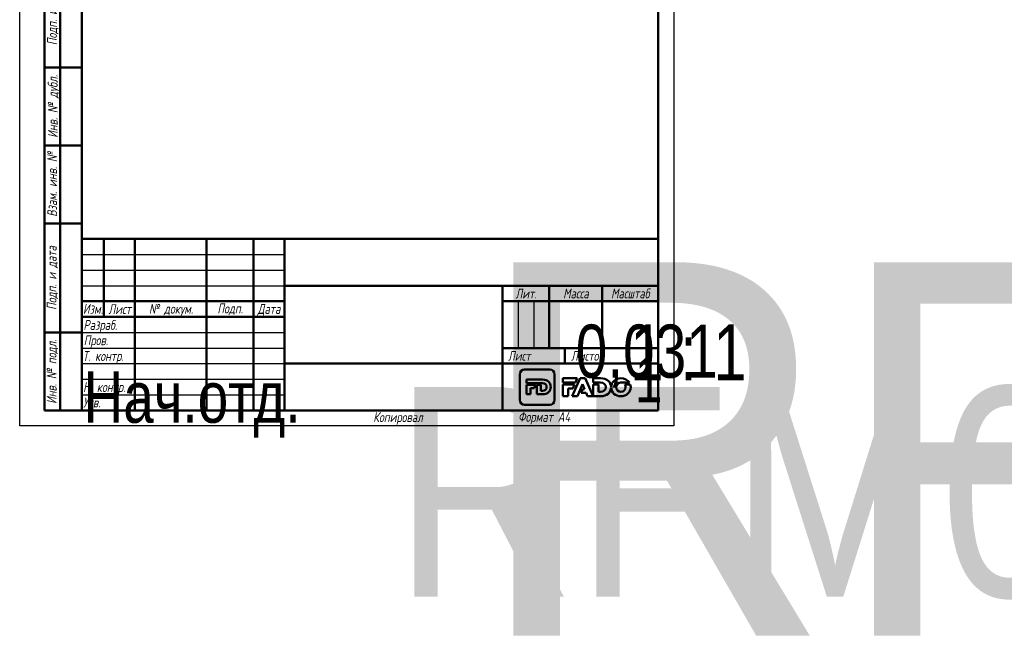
# Model space of a CAD drawing. Header units: millimetres. Extents: x -282 to 914, y -69 to 356.
# Tile 2 of 20: x 0 to 316, y -69 to 130. Entities that reach past the tile are written whole.
import ezdxf
from ezdxf.enums import TextEntityAlignment as Align

# ---------------------------------------------------------------- set-up
doc = ezdxf.new("R2018")
doc.units = ezdxf.units.MM
for name, color, linetype, lineweight in [('Заголовок (ГОСТ)', 7, 'Continuous', 50), ('Кромка (ГОСТ)', 7, 'Continuous', 50), ('Обозначение (ГОСТ)', 7, 'Continuous', 25), ('Эскизная геометрия (ГОСТ)', 7, 'Continuous', 50)]:
    doc.layers.add(name, color=color, linetype=linetype, lineweight=lineweight)
doc.styles.get("Standard").update_dxf_attribs({"font": 'GOST Common Italic.ttf'})
doc.styles.add('Альтернативный текст (ГОСТ)', font='txt', dxfattribs={"width": 0.8})

# ---------------------------------------------------------------- blocks, each defined once
blk = doc.blocks.new('ГОСТ - Доп. графы 1')
at = {"layer": 'Эскизная геометрия (ГОСТ)'}
for p, q in [((-12, 0), (-12, 145)), ((-12, 145), (0, 145)), ((-7, 145), (-7, 0)), ((-12, 110), (-7, 110)), ((-7, 110), (0, 110)), ((-12, 85), (-7, 85)), ((-7, 85), (0, 85)), ((-12, 60), (-7, 60)), ((-7, 60), (0, 60)), ((-12, 25), (-7, 25)), ((-7, 25), (0, 25)), ((0, 0), (-12, 0))]:
    blk.add_line(p, q, dxfattribs=at)
at = {"layer": 'Обозначение (ГОСТ)', "char_height": 3.17, "attachment_point": 5, "rotation": 90, "style": 'Альтернативный текст (ГОСТ)'}
for s, insert, width in [('\\fGOST Common|b0|i1;\\H3.1700;Подп. и дата', (-9.37, 127.41), 34.7679), ('\\fGOST Common|b0|i1;\\H3.1700;Инв. № дубл.', (-8.95, 97.55), 24.8438), ('\\fGOST Common|b0|i1;\\H3.1700;Взам. инв. №', (-9.58, 72.53), 24.8669), ('\\fGOST Common|b0|i1;\\H3.1700;Подп. и дата', (-9.5, 42.47), 35.1486), ('\\fGOST Common|b0|i1;\\H3.1700;Инв. № подл.', (-9.5, 12.41), 24.9618)]:
    blk.add_mtext(s, dxfattribs=dict(at, insert=insert, width=width))
at = {"layer": 'Обозначение (ГОСТ)', "lineweight": 30, "width": 0.8, "flags": 17}
for tag, p in [('Подп._и_дата_2', (-3.53, 127.51)), ('Инв._номер_дубликата', (-3.41, 97.47)), ('Взамен_инв._номера', (-3.46, 72.53)), ('Подп._и_дата_1', (-3.42, 42.35)), ('ИНВЕНТАРНЫЙ_НОМЕР', (-3.33, 12.68))]:
    blk.add_attdef(tag, text='', height=3.17, rotation=90, dxfattribs=at).set_placement(p, align=Align.MIDDLE_CENTER)
blk = doc.blocks.new('Основные надписи ГОСТ - Форма 1')
at = {"layer": 'Заголовок (ГОСТ)'}
for p, q in [((0, 55), (185, 55)), ((0, 0), (0, 55)), ((0, 0), (0, 55)), ((7, 55), (7, 30)), ((17, 55), (17, 0)), ((40, 55), (40, 0)), ((55, 55), (55, 0)), ((65, 55), (65, 0)), ((185, 0), (185, 55)), ((65, 40), (185, 40)), ((135, 40), (135, 0)), ((150, 40), (150, 20)), ((167, 40), (167, 20)), ((0, 35), (65, 35)), ((135, 35), (185, 35)), ((0, 30), (65, 30)), ((135, 20), (185, 20)), ((155, 20), (155, 15)), ((65, 15), (185, 15)), ((185, 0), (0, 0))]:
    blk.add_line(p, q, dxfattribs=at)
at = {"layer": 'Заголовок (ГОСТ)', "linetype": 'Continuous', "lineweight": 25}
for p, q in [((0, 50), (65, 50)), ((0, 45), (65, 45)), ((0, 40), (65, 40)), ((140, 35), (140, 20)), ((145, 35), (145, 20)), ((0, 25), (65, 25)), ((0, 20), (65, 20)), ((0, 15), (65, 15)), ((0, 10), (65, 10)), ((0, 5), (65, 5))]:
    blk.add_line(p, q, dxfattribs=at)
at = {"layer": 'Заголовок (ГОСТ)', "char_height": 3.17, "style": 'Альтернативный текст (ГОСТ)'}
for s, insert, width, attachment_point in [('\\fGOST Common|b0|i1;\\H3.1700;Лит.', (142.52, 37.49), 14.9766, 5), ('\\fGOST Common|b0|i1;\\H3.1700;Масса', (158.55, 37.51), 16.9878, 5), ('\\fGOST Common|b0|i1;\\H3.1700;Масштаб', (176.02, 37.53), 17.8316, 5), ('\\fGOST Common|b0|i1;\\H3.1700;Изм.', (3.5, 32.56), 6.9635, 5), ('\\fGOST Common|b0|i1;\\H3.1700;Лист', (12.1, 32.5), 10.0029, 5), ('\\A0;\\fGOST Common|b0|i1;\\H3.1700;№ докум.', (28.58, 32.16), 22.9069, 5), ('\\fGOST Common|b0|i1;\\H3.1700;Подп.', (47.56, 32.45), 14.879, 5), ('\\fGOST Common|b0|i1;\\H3.1700;Дата', (60.02, 32.24), 9.9614, 5), ('\\fGOST Common|b0|i1;\\H3.1700;Разраб.', (0.47, 27), 16.9971, 4), ('\\fGOST Common|b0|i1;\\H3.1700;Пров.', (0.56, 22.08), 17.0192, 4), ('\\A0;\\fGOST Common|b0|i1;\\H3.1700;Т. контр.', (0.23, 17.01), 16.9554, 4), ('\\fGOST Common|b0|i1;\\H3.1700;Лист', (140.37, 17.5), 10.5071, 5), ('\\fGOST Common|b0|i1;\\H3.1700;Листов', (162.21, 17.5), 14.3668, 5), ('\\A1;', (150.6, 17.54), 8.8313, 5), ('\\fGOST Common|b0|i1;\\H3.1700;Н. контр.', (0.36, 7.05), 16.9999, 4), ('\\fGOST Common|b0|i1;\\H3.1700;Утв.', (0.34, 2.52), 17.0083, 4), ('\\fGOST Common|b0|i1;\\H3.1700;Копировал', (93.48, -0.59), 19.7871, 1)]:
    blk.add_mtext(s, dxfattribs=dict(at, insert=insert, width=width, attachment_point=attachment_point))
at = {"layer": 'Заголовок (ГОСТ)', "lineweight": 30, "flags": 104}
for tag, height, width, p in [('Изм1', 2.89, 0.7, (3.51, 52.52)), ('Лист1', 2.89, 0.7, (12.03, 52.52)), ('Докум1', 2.89, 0.7, (28.54, 52.48)), ('Изм2', 2.89, 0.7, (3.5, 47.52)), ('Лист2', 2.89, 0.7, (12.01, 47.5)), ('Докум2', 2.89, 0.7, (28.53, 47.5)), ('Изм3', 2.89, 0.7, (3.5, 42.5)), ('Лист3', 2.89, 0.7, (12.01, 42.51)), ('Докум3', 2.89, 0.7, (28.51, 42.48)), ('Изм4', 2.89, 0.7, (3.51, 37.5)), ('Лист4', 2.89, 0.7, (12, 37.53)), ('Докум4', 2.89, 0.7, (28.51, 37.52)), ('НАИМЕНОВАНИЕ', 5, 0.8, (100.03, 29.98)), ('Литера', 3.5, 0.8, (137.52, 27.25)), ('Литера2', 3.5, 0.8, (142.51, 27.22)), ('Литера3', 3.5, 0.8, (147.52, 27.21)), ('Масса', 3.5, 0.8, (158.47, 27.53)), ('Масштаб', 3.5, 0.8, (176, 27.6)), ('Тип_документа', 3.17, 0.8, (100.08, 17.56)), ('Листов', 3.17, 0.8, (177.46, 17.58)), ('Материал_Класс', 3.5, 0.9, (100, 7.5))]:
    blk.add_attdef(tag, text='', height=height, dxfattribs=dict(at, width=width)).set_placement(p, align=Align.MIDDLE_CENTER)
for tag, height, width, p in [('Подп1', 2.89, 0.7, (40.01, 52.51)), ('Дата1', 2, 0.7, (55.01, 52.51)), ('Подп2', 2.89, 0.7, (40.01, 47.5)), ('Дата2', 2, 0.7, (55.01, 47.49)), ('Подп3', 2.89, 0.7, (40.01, 42.51)), ('Дата3', 2, 0.7, (55.02, 42.52)), ('Подп4', 2.89, 0.7, (40.01, 37.51)), ('Дата4', 2, 0.7, (55.02, 37.51)), ('АВТОР', 3.17, 0.8, (17.41, 27.49)), ('Разработал_Подп.', 2.89, 0.7, (40.05, 27.51)), ('ДАТА_СОЗДАНИЯ', 2, 0.7, (55.01, 27.51)), ('ПРОВЕРИЛ', 3.17, 0.8, (17.41, 22.53)), ('Проверил_Подп.', 2.89, 0.7, (40.05, 22.52)), ('ДАТА_ПРОВЕРКИ', 2, 0.7, (55.02, 22.51)), ('ТЕХНОЛОГ', 3.17, 0.8, (17.33, 17.54)), ('Технолог_Подп.', 2.89, 0.7, (40.05, 17.51)), ('Технолог_Дата', 2, 0.7, (55.01, 17.5)), ('НАЧ._ОТДЕЛА', 3.17, 0.8, (17.46, 12.45)), ('Руководитель_Подп.', 2.89, 0.7, (40.01, 12.5)), ('Руководитель_Дата', 2, 0.7, (55.01, 12.51)), ('Должность_руководителя', 3.17, 0.8, (0.52, 12.51)), ('НОРМОКОНТРОЛЬ', 3.17, 0.8, (17.37, 7.48)), ('Нормоконтроль_Подп.', 2.89, 0.7, (40.05, 7.52)), ('ДАТА_НОРМОКОНТРОЛЯ', 2, 0.7, (55.02, 7.51)), ('УТВЕРДИЛ', 3.17, 0.8, (17.4, 2.51)), ('Утвердил_Подп.', 2.89, 0.7, (40.05, 2.51)), ('ДАТА_УТВЕРЖДЕНИЯ', 2, 0.7, (55.01, 2.5))]:
    blk.add_attdef(tag, text='', height=height, dxfattribs=dict(at, width=width)).set_placement(p, align=Align.MIDDLE_LEFT)
for tag, height, p in [('ОБОЗНАЧЕНИЕ', 5, (125.33, 47.56)), ('ОРГАНИЗАЦИЯ', 3.5, (160.02, 7.6))]:
    blk.add_attdef(tag, text='', height=height, dxfattribs=at).set_placement(p, align=Align.MIDDLE_CENTER)
at = {"layer": 'Заголовок (ГОСТ)', "lineweight": 30, "width": 0.9, "flags": 104}
for tag, p in [('Материал_Наим.', (133.71, 9.75)), ('Материал_ГОСТ', (134.04, 4.06))]:
    blk.add_attdef(tag, text='', height=3.5, dxfattribs=at).set_placement(p, align=Align.MIDDLE_RIGHT)
blk = doc.blocks.new('Рамки ГОСТ_ граница 297x210')
at = {"layer": 'Кромка (ГОСТ)', "lineweight": 25}
for p, q in [((0, 0), (0, 297)), ((0, 297), (210, 297)), ((210, 297), (210, 0)), ((210, 0), (0, 0))]:
    blk.add_line(p, q, dxfattribs=at)
at = {"layer": 'Кромка (ГОСТ)'}
for p, q in [((205, 292), (20, 292)), ((20, 292), (20, 5)), ((205, 5), (205, 292)), ((20, 5), (205, 5))]:
    blk.add_line(p, q, dxfattribs=at)
at = {"layer": 'Кромка (ГОСТ)', "insert": (160, 4.5), "char_height": 3.17, "attachment_point": 1, "style": 'Альтернативный текст (ГОСТ)'}
blk.add_mtext('\\A1;\\fGOST Common|b0|i1;\\H3.1700;Формат A4', dxfattribs=at)

msp = doc.modelspace()

# ---------------------------------------------------------------- linework, layer by layer
at = {"layer": 'Эскизная геометрия (ГОСТ)', "linetype": 'Continuous'}
for p, q in [((160.505, 16.535), (160.505, 8.364)), ((170.162, 18.108), (162.063, 18.108)), ((171.722, 8.364), (171.722, 16.535)), ((162.71, 14.89), (162.71, 13.741)), ((167.836, 14.89), (162.71, 14.89)), ((162.71, 13.741), (167.856, 13.741)), ((162.71, 13.204), (162.71, 10.161)), ((165.622, 13.204), (162.71, 13.204)), ((165.186, 12.176), (165.622, 13.204)), ((167.326, 13.204), (166.027, 13.204)), ((166.027, 13.204), (166.027, 10.161)), ((167.326, 11.323), (167.326, 13.204)), ((162.71, 10.161), (164.009, 10.161)), ((164.009, 10.161), (164.009, 12.176)), ((164.009, 12.176), (165.186, 12.176)), ((166.027, 10.161), (167.809, 10.161)), ((167.856, 11.323), (167.326, 11.323)), ((162.063, 6.793), (170.162, 6.793))]:
    msp.add_line(p, q, dxfattribs=at)
at = {"layer": 'Эскизная геометрия (ГОСТ)'}
for p, q in [((174.341, 15.304), (174.341, 13.909)), ((178.997, 15.304), (174.341, 15.304)), ((174.341, 13.909), (178.375, 13.909)), ((174.341, 13.29), (174.341, 9.564)), ((178.098, 13.29), (174.341, 13.29)), ((179.882, 15.346), (177.299, 9.565)), ((177.512, 11.979), (178.098, 13.29)), ((178.375, 13.909), (178.997, 15.304)), ((179.066, 9.565), (180.68, 13.459)), ((181.502, 15.346), (179.882, 15.346)), ((180.68, 13.459), (181.355, 11.827)), ((184.085, 9.565), (181.502, 15.346)), ((184.085, 15.303), (184.085, 13.909)), ((186.426, 15.303), (184.085, 15.303)), ((184.085, 13.909), (186.452, 13.909)), ((184.085, 13.29), (184.085, 9.566)), ((185.766, 13.29), (184.085, 13.29)), ((185.766, 10.975), (185.766, 13.29)), ((192.989, 13.922), (195.708, 13.922)), ((196.008, 13.285), (194.227, 13.285)), ((174.341, 9.564), (176.022, 9.564)), ((176.022, 9.564), (176.022, 11.979)), ((176.022, 11.979), (177.512, 11.979)), ((177.299, 9.565), (179.066, 9.565)), ((180.699, 11.827), (180.191, 10.589)), ((180.191, 10.589), (181.841, 10.589)), ((181.355, 11.827), (180.699, 11.827)), ((181.841, 10.589), (182.282, 9.565)), ((182.282, 9.565), (184.085, 9.565)), ((184.085, 9.566), (186.391, 9.566)), ((186.452, 10.975), (185.766, 10.975)), ((189.851, 12.543), (189.847, 12.543)), ((189.847, 12.35), (189.849, 12.35))]:
    msp.add_line(p, q, dxfattribs=at)
at = {"layer": 'Эскизная геометрия (ГОСТ)', "linetype": 'Continuous'}
for points in [[(162.063, 18.108), (161.204, 18.108), (160.505, 17.403), (160.505, 16.535)], [(171.722, 16.535), (171.722, 17.403), (171.023, 18.108), (170.162, 18.108)], [(170.481, 12.539), (170.481, 13.917), (169.51, 14.89), (167.836, 14.89)], [(167.856, 13.741), (168.633, 13.741), (169.149, 13.289), (169.149, 12.532)], [(167.809, 10.161), (169.496, 10.161), (170.481, 11.175), (170.481, 12.539)], [(169.149, 12.532), (169.149, 11.757), (168.633, 11.323), (167.856, 11.323)], [(160.505, 8.364), (160.505, 7.496), (161.204, 6.793), (162.063, 6.793)], [(170.162, 6.793), (171.023, 6.793), (171.722, 7.496), (171.722, 8.364)]]:
    msp.add_open_spline(points, degree=3, dxfattribs=at)
at = {"layer": 'Эскизная геометрия (ГОСТ)'}
for points in [[(189.847, 12.543), (189.801, 14.167), (188.552, 15.303), (186.426, 15.303)], [(186.452, 13.909), (187.456, 13.909), (188.124, 13.361), (188.124, 12.443)], [(193.003, 15.304), (191.244, 15.304), (189.914, 14.079), (189.851, 12.543)], [(191.511, 12.429), (191.511, 13.243), (192.103, 13.922), (192.989, 13.922)], [(195.708, 13.922), (195.174, 14.754), (194.19, 15.304), (193.003, 15.304)], [(194.227, 13.285), (194.396, 13.04), (194.49, 12.742), (194.49, 12.429)], [(196.144, 12.429), (196.144, 12.728), (196.097, 13.015), (196.008, 13.285)], [(186.391, 9.566), (188.53, 9.566), (189.796, 10.745), (189.847, 12.35)], [(188.124, 12.443), (188.124, 11.5), (187.456, 10.975), (186.452, 10.975)], [(189.849, 12.35), (189.892, 10.784), (191.214, 9.554), (192.989, 9.554)], [(193.003, 10.937), (192.12, 10.937), (191.511, 11.631), (191.511, 12.429)], [(192.989, 9.554), (194.791, 9.554), (196.144, 10.842), (196.144, 12.429)], [(194.49, 12.429), (194.49, 11.616), (193.898, 10.937), (193.003, 10.937)]]:
    msp.add_open_spline(points, degree=3, dxfattribs=at)

# ---------------------------------------------------------------- block references
for name, p in [('Рамки ГОСТ_ граница 297x210', (0, 0)), ('ГОСТ - Доп. графы 1', (20, 5))]:
    msp.add_blockref(name, p)
ref = msp.add_blockref('Основные надписи ГОСТ - Форма 1', (20, 5))
lines = msp.add_mtext('\\W0.8000;Нач.отд.', dxfattribs={"layer": 'Заголовок (ГОСТ)', "insert": (20.522, 17.514), "char_height": 16.47596, "attachment_point": 1})
ref.add_attrib('Должность_руководителя', '', (20.522, 17.514), dxfattribs={"flags": 104}).embed_mtext(lines)
lines = msp.add_mtext('\\W0.8000;', dxfattribs={"layer": 'Заголовок (ГОСТ)', "insert": (37.411, 32.488), "char_height": 22.5926, "attachment_point": 1})
ref.add_attrib('АВТОР', '', (37.411, 32.488), dxfattribs={"flags": 104}).embed_mtext(lines)
lines = msp.add_mtext('\\W0.8000;', dxfattribs={"layer": 'Заголовок (ГОСТ)', "insert": (37.408, 27.526), "char_height": 22.5517, "attachment_point": 1})
ref.add_attrib('ПРОВЕРИЛ', '', (37.408, 27.526), dxfattribs={"flags": 104}).embed_mtext(lines)
lines = msp.add_mtext('\\W0.8000;', dxfattribs={"layer": 'Заголовок (ГОСТ)', "insert": (37.334, 22.543), "char_height": 22.671, "attachment_point": 1})
ref.add_attrib('ТЕХНОЛОГ', '', (37.334, 22.543), dxfattribs={"flags": 104}).embed_mtext(lines)
lines = msp.add_mtext('\\W0.8000;', dxfattribs={"layer": 'Заголовок (ГОСТ)', "insert": (37.462, 17.446), "char_height": 22.555, "attachment_point": 1})
ref.add_attrib('НАЧ._ОТДЕЛА', '', (37.462, 17.446), dxfattribs={"flags": 104}).embed_mtext(lines)
lines = msp.add_mtext('\\W0.8000;', dxfattribs={"layer": 'Заголовок (ГОСТ)', "insert": (37.375, 12.481), "char_height": 22.669, "attachment_point": 1})
ref.add_attrib('НОРМОКОНТРОЛЬ', '', (37.375, 12.481), dxfattribs={"flags": 104}).embed_mtext(lines)
lines = msp.add_mtext('\\W0.8000;', dxfattribs={"layer": 'Заголовок (ГОСТ)', "insert": (37.401, 7.507), "char_height": 22.613, "attachment_point": 1})
ref.add_attrib('УТВЕРДИЛ', '', (37.401, 7.507), dxfattribs={"flags": 104}).embed_mtext(lines)
lines = msp.add_mtext('RFM01 16 ', dxfattribs={"layer": 'Заголовок (ГОСТ)', "insert": (145.326, 52.559), "char_height": 119.843, "attachment_point": 1})
ref.add_attrib('ОБОЗНАЧЕНИЕ', '', (145.326, 52.559), dxfattribs={"flags": 104}).embed_mtext(lines)
lines = msp.add_mtext('\\W0.8000;', dxfattribs={"layer": 'Заголовок (ГОСТ)', "insert": (120.031, 34.975), "char_height": 69.6093, "attachment_point": 1})
ref.add_attrib('НАИМЕНОВАНИЕ', '', (120.031, 34.975), dxfattribs={"flags": 104}).embed_mtext(lines)
lines = msp.add_mtext('\\W0.8000;', dxfattribs={"layer": 'Заголовок (ГОСТ)', "insert": (120.078, 22.558), "char_height": 69.7033, "attachment_point": 1})
ref.add_attrib('Тип_документа', '', (120.078, 22.558), dxfattribs={"flags": 104}).embed_mtext(lines)
lines = msp.add_mtext('\\W0.9000;RFM01 16 30.03.2020', dxfattribs={"layer": 'Заголовок (ГОСТ)', "insert": (120, 12.5), "char_height": 67.25762, "attachment_point": 1})
ref.add_attrib('Материал_Класс', '', (120, 12.5), dxfattribs={"flags": 104}).embed_mtext(lines)
lines = msp.add_mtext('\\W0.9000;', dxfattribs={"layer": 'Заголовок (ГОСТ)', "insert": (153.707, 14.751), "char_height": 66.9754, "attachment_point": 1})
ref.add_attrib('Материал_Наим.', '', (153.707, 14.751), dxfattribs={"flags": 104}).embed_mtext(lines)
lines = msp.add_mtext('\\W0.9000;', dxfattribs={"layer": 'Заголовок (ГОСТ)', "insert": (154.04, 9.057), "char_height": 66.7532, "attachment_point": 1})
ref.add_attrib('Материал_ГОСТ', '', (154.04, 9.057), dxfattribs={"flags": 104}).embed_mtext(lines)
lines = msp.add_mtext('\\W0.8000;', dxfattribs={"layer": 'Заголовок (ГОСТ)', "insert": (157.52, 32.251), "char_height": 5.0288, "attachment_point": 1})
ref.add_attrib('Литера', '', (157.52, 32.251), dxfattribs={"flags": 104}).embed_mtext(lines)
lines = msp.add_mtext('\\W0.8000;', dxfattribs={"layer": 'Заголовок (ГОСТ)', "insert": (162.512, 32.221), "char_height": 5.0288, "attachment_point": 1})
ref.add_attrib('Литера2', '', (162.512, 32.221), dxfattribs={"flags": 104}).embed_mtext(lines)
lines = msp.add_mtext('\\W0.8000;', dxfattribs={"layer": 'Заголовок (ГОСТ)', "insert": (167.518, 32.211), "char_height": 5.017, "attachment_point": 1})
ref.add_attrib('Литера3', '', (167.518, 32.211), dxfattribs={"flags": 104}).embed_mtext(lines)
lines = msp.add_mtext('\\W0.8000;0,031', dxfattribs={"layer": 'Заголовок (ГОСТ)', "insert": (178.469, 32.533), "char_height": 17.04355, "attachment_point": 1})
ref.add_attrib('Масса', '', (178.469, 32.533), dxfattribs={"flags": 104}).embed_mtext(lines)
lines = msp.add_mtext('\\W0.8000;1 : 1', dxfattribs={"layer": 'Заголовок (ГОСТ)', "insert": (195.997, 32.603), "char_height": 17.94756, "attachment_point": 1})
ref.add_attrib('Масштаб', '', (195.997, 32.603), dxfattribs={"flags": 104}).embed_mtext(lines)
lines = msp.add_mtext('\\W0.8000;1', dxfattribs={"layer": 'Заголовок (ГОСТ)', "insert": (197.459, 22.579), "char_height": 14.9653, "attachment_point": 1})
ref.add_attrib('Листов', '', (197.459, 22.579), dxfattribs={"flags": 104}).embed_mtext(lines)
lines = msp.add_mtext('\\W0.7000;', dxfattribs={"layer": 'Заголовок (ГОСТ)', "insert": (75.012, 57.513), "char_height": 9.9845, "attachment_point": 1})
ref.add_attrib('Дата1', '', (75.012, 57.513), dxfattribs={"flags": 104}).embed_mtext(lines)
lines = msp.add_mtext('\\W0.7000;', dxfattribs={"layer": 'Заголовок (ГОСТ)', "insert": (75.012, 52.491), "char_height": 9.9845, "attachment_point": 1})
ref.add_attrib('Дата2', '', (75.012, 52.491), dxfattribs={"flags": 104}).embed_mtext(lines)
lines = msp.add_mtext('\\W0.7000;', dxfattribs={"layer": 'Заголовок (ГОСТ)', "insert": (75.023, 47.521), "char_height": 9.9712, "attachment_point": 1})
ref.add_attrib('Дата3', '', (75.023, 47.521), dxfattribs={"flags": 104}).embed_mtext(lines)
lines = msp.add_mtext('\\W0.7000;', dxfattribs={"layer": 'Заголовок (ГОСТ)', "insert": (75.023, 42.509), "char_height": 9.9886, "attachment_point": 1})
ref.add_attrib('Дата4', '', (75.023, 42.509), dxfattribs={"flags": 104}).embed_mtext(lines)
lines = msp.add_mtext('\\W0.7000;', dxfattribs={"layer": 'Заголовок (ГОСТ)', "insert": (75.009, 32.511), "char_height": 9.9804, "attachment_point": 1})
ref.add_attrib('ДАТА_СОЗДАНИЯ', '', (75.009, 32.511), dxfattribs={"flags": 104}).embed_mtext(lines)
lines = msp.add_mtext('\\W0.7000;', dxfattribs={"layer": 'Заголовок (ГОСТ)', "insert": (75.022, 27.51), "char_height": 9.9577, "attachment_point": 1})
ref.add_attrib('ДАТА_ПРОВЕРКИ', '', (75.022, 27.51), dxfattribs={"flags": 104}).embed_mtext(lines)
lines = msp.add_mtext('\\W0.7000;', dxfattribs={"layer": 'Заголовок (ГОСТ)', "insert": (75.015, 22.503), "char_height": 9.9863, "attachment_point": 1})
ref.add_attrib('Технолог_Дата', '', (75.015, 22.503), dxfattribs={"flags": 104}).embed_mtext(lines)
lines = msp.add_mtext('\\W0.7000;', dxfattribs={"layer": 'Заголовок (ГОСТ)', "insert": (75.01, 17.509), "char_height": 9.9902, "attachment_point": 1})
ref.add_attrib('Руководитель_Дата', '', (75.01, 17.509), dxfattribs={"flags": 104}).embed_mtext(lines)
lines = msp.add_mtext('\\W0.7000;', dxfattribs={"layer": 'Заголовок (ГОСТ)', "insert": (75.024, 12.511), "char_height": 9.9825, "attachment_point": 1})
ref.add_attrib('ДАТА_НОРМОКОНТРОЛЯ', '', (75.024, 12.511), dxfattribs={"flags": 104}).embed_mtext(lines)
lines = msp.add_mtext('\\W0.7000;', dxfattribs={"layer": 'Заголовок (ГОСТ)', "insert": (75.009, 7.498), "char_height": 9.9968, "attachment_point": 1})
ref.add_attrib('ДАТА_УТВЕРЖДЕНИЯ', '', (75.009, 7.498), dxfattribs={"flags": 104}).embed_mtext(lines)
lines = msp.add_mtext('\\W0.7000;', dxfattribs={"layer": 'Заголовок (ГОСТ)', "insert": (60.014, 57.512), "char_height": 14.92, "attachment_point": 1})
ref.add_attrib('Подп1', '', (60.014, 57.512), dxfattribs={"flags": 104}).embed_mtext(lines)
lines = msp.add_mtext('\\W0.7000;', dxfattribs={"layer": 'Заголовок (ГОСТ)', "insert": (60.014, 52.503), "char_height": 14.9856, "attachment_point": 1})
ref.add_attrib('Подп2', '', (60.014, 52.503), dxfattribs={"flags": 104}).embed_mtext(lines)
lines = msp.add_mtext('\\W0.7000;', dxfattribs={"layer": 'Заголовок (ГОСТ)', "insert": (60.014, 47.515), "char_height": 14.9856, "attachment_point": 1})
ref.add_attrib('Подп3', '', (60.014, 47.515), dxfattribs={"flags": 104}).embed_mtext(lines)
lines = msp.add_mtext('\\W0.7000;', dxfattribs={"layer": 'Заголовок (ГОСТ)', "insert": (60.014, 42.506), "char_height": 14.9659, "attachment_point": 1})
ref.add_attrib('Подп4', '', (60.014, 42.506), dxfattribs={"flags": 104}).embed_mtext(lines)
lines = msp.add_mtext('\\W0.7000;', dxfattribs={"layer": 'Заголовок (ГОСТ)', "insert": (60.045, 32.514), "char_height": 14.9596, "attachment_point": 1})
ref.add_attrib('Разработал_Подп.', '', (60.045, 32.514), dxfattribs={"flags": 104}).embed_mtext(lines)
lines = msp.add_mtext('\\W0.7000;', dxfattribs={"layer": 'Заголовок (ГОСТ)', "insert": (60.045, 27.525), "char_height": 14.9397, "attachment_point": 1})
ref.add_attrib('Проверил_Подп.', '', (60.045, 27.525), dxfattribs={"flags": 104}).embed_mtext(lines)
lines = msp.add_mtext('\\W0.7000;', dxfattribs={"layer": 'Заголовок (ГОСТ)', "insert": (60.045, 22.515), "char_height": 14.9397, "attachment_point": 1})
ref.add_attrib('Технолог_Подп.', '', (60.045, 22.515), dxfattribs={"flags": 104}).embed_mtext(lines)
lines = msp.add_mtext('\\W0.7000;', dxfattribs={"layer": 'Заголовок (ГОСТ)', "insert": (60.005, 17.505), "char_height": 14.9795, "attachment_point": 1})
ref.add_attrib('Руководитель_Подп.', '', (60.005, 17.505), dxfattribs={"flags": 104}).embed_mtext(lines)
lines = msp.add_mtext('\\W0.7000;', dxfattribs={"layer": 'Заголовок (ГОСТ)', "insert": (60.045, 12.515), "char_height": 14.9397, "attachment_point": 1})
ref.add_attrib('Нормоконтроль_Подп.', '', (60.045, 12.515), dxfattribs={"flags": 104}).embed_mtext(lines)
lines = msp.add_mtext('\\W0.7000;', dxfattribs={"layer": 'Заголовок (ГОСТ)', "insert": (60.045, 7.505), "char_height": 14.9596, "attachment_point": 1})
ref.add_attrib('Утвердил_Подп.', '', (60.045, 7.505), dxfattribs={"flags": 104}).embed_mtext(lines)
lines = msp.add_mtext('\\W0.7000;', dxfattribs={"layer": 'Заголовок (ГОСТ)', "insert": (48.542, 57.483), "char_height": 22.947, "attachment_point": 1})
ref.add_attrib('Докум1', '', (48.542, 57.483), dxfattribs={"flags": 104}).embed_mtext(lines)
lines = msp.add_mtext('\\W0.7000;', dxfattribs={"layer": 'Заголовок (ГОСТ)', "insert": (48.526, 52.497), "char_height": 22.9782, "attachment_point": 1})
ref.add_attrib('Докум2', '', (48.526, 52.497), dxfattribs={"flags": 104}).embed_mtext(lines)
lines = msp.add_mtext('\\W0.7000;', dxfattribs={"layer": 'Заголовок (ГОСТ)', "insert": (48.51, 47.479), "char_height": 22.947, "attachment_point": 1})
ref.add_attrib('Докум3', '', (48.51, 47.479), dxfattribs={"flags": 104}).embed_mtext(lines)
lines = msp.add_mtext('\\W0.7000;', dxfattribs={"layer": 'Заголовок (ГОСТ)', "insert": (48.515, 42.52), "char_height": 22.9741, "attachment_point": 1})
ref.add_attrib('Докум4', '', (48.515, 42.52), dxfattribs={"flags": 104}).embed_mtext(lines)
lines = msp.add_mtext('\\W0.7000;', dxfattribs={"layer": 'Заголовок (ГОСТ)', "insert": (32.031, 57.516), "char_height": 9.9931, "attachment_point": 1})
ref.add_attrib('Лист1', '', (32.031, 57.516), dxfattribs={"flags": 104}).embed_mtext(lines)
lines = msp.add_mtext('\\W0.7000;', dxfattribs={"layer": 'Заголовок (ГОСТ)', "insert": (32.012, 52.504), "char_height": 9.9781, "attachment_point": 1})
ref.add_attrib('Лист2', '', (32.012, 52.504), dxfattribs={"flags": 104}).embed_mtext(lines)
lines = msp.add_mtext('\\W0.7000;', dxfattribs={"layer": 'Заголовок (ГОСТ)', "insert": (32.012, 47.508), "char_height": 9.9781, "attachment_point": 1})
ref.add_attrib('Лист3', '', (32.012, 47.508), dxfattribs={"flags": 104}).embed_mtext(lines)
lines = msp.add_mtext('\\W0.7000;', dxfattribs={"layer": 'Заголовок (ГОСТ)', "insert": (32.004, 42.526), "char_height": 9.9936, "attachment_point": 1})
ref.add_attrib('Лист4', '', (32.004, 42.526), dxfattribs={"flags": 104}).embed_mtext(lines)
lines = msp.add_mtext('\\W0.7000;', dxfattribs={"layer": 'Заголовок (ГОСТ)', "insert": (23.513, 57.516), "char_height": 7.004, "attachment_point": 1})
ref.add_attrib('Изм1', '', (23.513, 57.516), dxfattribs={"flags": 104}).embed_mtext(lines)
lines = msp.add_mtext('\\W0.7000;', dxfattribs={"layer": 'Заголовок (ГОСТ)', "insert": (23.504, 52.521), "char_height": 6.9877, "attachment_point": 1})
ref.add_attrib('Изм2', '', (23.504, 52.521), dxfattribs={"flags": 104}).embed_mtext(lines)
lines = msp.add_mtext('\\W0.7000;', dxfattribs={"layer": 'Заголовок (ГОСТ)', "insert": (23.504, 47.5), "char_height": 7.0203, "attachment_point": 1})
ref.add_attrib('Изм3', '', (23.504, 47.5), dxfattribs={"flags": 104}).embed_mtext(lines)
lines = msp.add_mtext('\\W0.7000;', dxfattribs={"layer": 'Заголовок (ГОСТ)', "insert": (23.513, 42.504), "char_height": 7.004, "attachment_point": 1})
ref.add_attrib('Изм4', '', (23.513, 42.504), dxfattribs={"flags": 104}).embed_mtext(lines)

doc.saveas('drawing.dxf')
